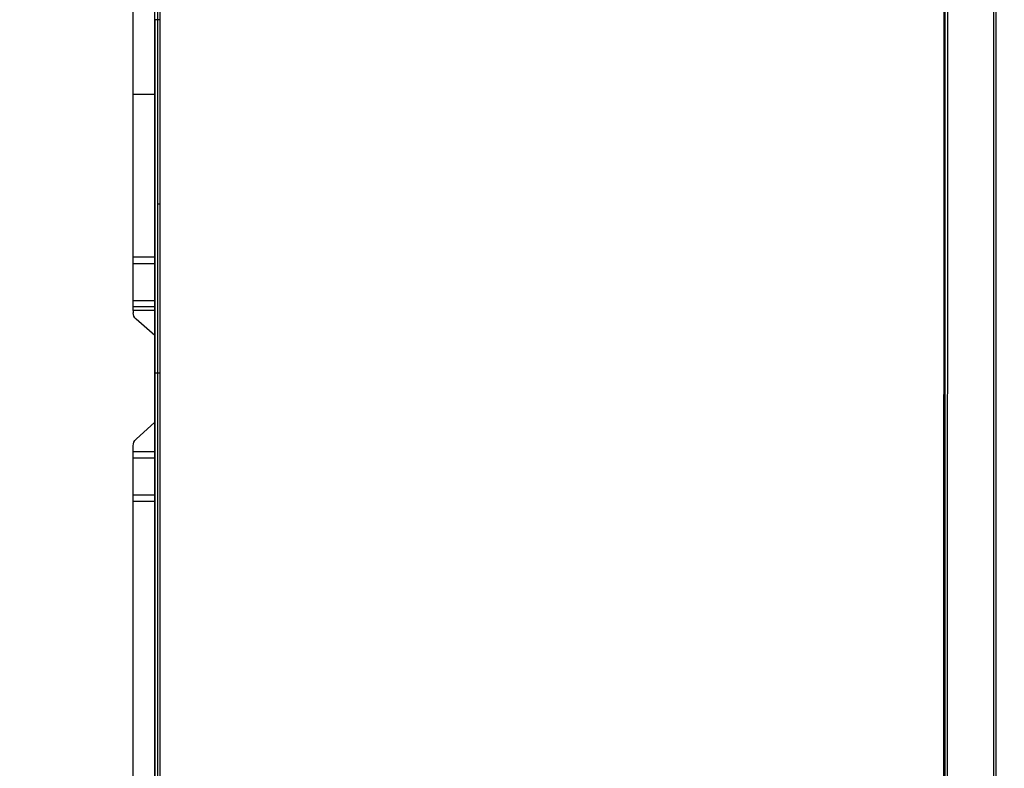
# Model space of a CAD drawing. Header units: millimetres. Extents: x -424979 to 718034, y -72486 to 344972.
# Tile 255 of 256: x 601304 to 601850, y 150752 to 151168. Entities that reach past the tile are written whole.
import ezdxf
from ezdxf.xclip import XClip

# ---------------------------------------------------------------- set-up
doc = ezdxf.new("R2010")
doc.units = ezdxf.units.MM
doc.header["$MEASUREMENT"] = 0
doc.header["$XCLIPFRAME"] = 0
doc.layers.add('IS_KLIM_urządzenia', color=3, linetype='Continuous')
doc.layers.add('Rysunki i obrazki', color=7, linetype='Continuous')
doc.layers.add('SKAN - RZUT_7_0_Nr_pióra__1', color=7, linetype='Continuous', lineweight=13)
picture_1 = doc.add_image_def('image7.tif', size_in_pixel=(14115, 7016))

# ---------------------------------------------------------------- blocks, each defined once
blk = doc.blocks.new('Rysunek_7_7', base_point=(-247133.12, 120862.67))
at = {"layer": 'SKAN - RZUT_7_0_Nr_pióra__1', "color": 7, "lineweight": 13}
image = blk.add_image(picture_1, insert=(-306883.09, 91162.66), size_in_units=(119499.94, 59400.02), dxfattribs=at)
image.set_boundary_path([(-0.5, -0.5), (14114.5, 7015.5)])
blk = doc.blocks.new('G$CFEA986A8')
at = {"layer": 'IS_KLIM_urządzenia', "linetype": 'Continuous'}
for p, q in [((65.49, 201.26), (209.47, 201.26)), ((209.47, 196.29), (209.47, 201.26)), ((209.47, 201.26), (210.97, 201.26)), ((210.97, 201.26), (210.97, 196.29)), ((210.97, 201.26), (219.47, 201.26)), ((219.47, 196.29), (219.47, 201.26)), ((219.47, 201.26), (220.97, 201.26)), ((220.97, 201.26), (220.97, 196.29)), ((220.97, 201.26), (222.34, 201.26)), ((223.82, 200.61), (227.77, 196.29)), ((247.78, 196.29), (251.6, 200.59)), ((253.61, 201.26), (253.09, 201.26)), ((255.91, 201.26), (264.42, 201.26)), ((303.61, 201.26), (507.43, 201.26)), ((239.13, 196.24), (239.13, 196.29)), ((320.84, 196.24), (320.84, 196.29)), ((320.84, 195.58), (320.84, 196.24)), ((239.13, 195.13), (239.13, 195.58)), ((278.23, 195.58), (278.23, 195.13)), ((320.84, 195.13), (320.84, 195.58)), ((46.52, 13.96), (921.55, 13.84)), ((48.58, 13.7), (919.48, 13.58)), ((919.48, 13.06), (48.58, 13.18)), ((58.74, 2.46), (909.33, 2.34)), ((909.33, 1.87), (58.74, 1.98))]:
    blk.add_line(p, q, dxfattribs=at)
at = {"layer": 'IS_KLIM_urządzenia', "linetype": 'Continuous', "extrusion": (0, 0, -1)}
for centre, start, end in [((-222.34, 199.26), 90, 137.5532), ((-253.09, 199.26), 41.5986, 90)]:
    blk.add_arc(centre, 2, start, end, dxfattribs=at)
at = {"layer": 'IS_KLIM_urządzenia', "linetype": 'Continuous'}
for points, degree in [([(253.61, 196.29), (253.61, 197.95), (253.61, 199.6), (253.61, 201.26)], 3), ([(254.48, 196.29), (254.48, 197.95), (254.48, 199.6), (254.48, 201.26)], 3), ([(254.48, 201.26), (254.96, 201.26), (255.43, 201.26), (255.91, 201.26)], 3), ([(255.91, 201.26), (255.91, 199.6), (255.91, 197.95), (255.91, 196.29)], 3), ([(264.42, 196.29), (264.42, 197.95), (264.42, 199.6), (264.42, 201.26)], 3), ([(264.42, 201.26), (264.93, 201.26), (265.45, 201.26), (265.97, 201.26)], 3), ([(265.97, 201.26), (265.97, 196.29)], 1), ([(303.61, 201.26), (303.61, 196.29)], 1), ([(239.13, 196.24), (186.25, 196.24), (133.37, 196.24), (80.5, 196.24)], 3), ([(239.13, 196.29), (266.37, 196.29), (293.61, 196.29), (320.84, 196.29)], 3), ([(320.84, 196.24), (293.61, 196.24), (266.37, 196.24), (239.13, 196.24)], 3), ([(239.13, 195.58), (239.13, 195.8), (239.13, 196.02), (239.13, 196.24)], 3), ([(320.84, 196.29), (322.84, 196.29), (324.84, 196.29), (326.83, 196.29)], 3), ([(80.5, 195.58), (133.37, 195.58), (186.25, 195.58), (239.13, 195.58)], 3), ([(239.13, 195.13), (186.25, 195.13), (133.37, 195.13), (80.5, 195.13)], 3), ([(239.13, 195.58), (252.17, 195.58), (265.2, 195.58), (278.23, 195.58)], 3), ([(278.23, 195.13), (265.2, 195.13), (252.17, 195.13), (239.13, 195.13)], 3), ([(320.84, 195.58), (322.84, 195.58), (324.84, 195.58), (326.83, 195.58)], 3), ([(326.83, 195.13), (324.84, 195.13), (322.84, 195.13), (320.84, 195.13)], 3)]:
    blk.add_open_spline(points, degree=degree, dxfattribs=at)
for points, knots in [([(253.61, 201.26), (253.87, 201.26), (254.14, 201.26), (254.43, 201.26), (254.45, 201.26), (254.48, 201.26)], [0, 0, 0, 0, 0.911049, 0.911049, 1, 1, 1, 1]), ([(265.97, 201.26), (266.02, 201.26), (266.06, 201.26), (270.28, 201.26), (274.45, 201.26), (286.95, 201.26), (295.28, 201.26), (303.61, 201.26)], [0, 0, 0, 0, 0.003771, 0.003771, 0.335869, 0.335869, 1, 1, 1, 1]), ([(80.5, 196.29), (94.71, 196.29), (108.92, 196.29), (161.8, 196.29), (200.47, 196.29), (239.13, 196.29)], [0, 0, 0, 0, 0.268807, 0.268807, 1, 1, 1, 1]), ([(278.23, 195.58), (285.33, 195.58), (292.43, 195.58), (306.64, 195.58), (313.74, 195.58), (320.84, 195.58)], [0, 0, 0, 0, 0.5, 0.5, 1, 1, 1, 1]), ([(320.84, 195.13), (320.51, 195.13), (320.18, 195.13), (318.51, 195.13), (317.18, 195.13), (310.51, 195.13), (305.18, 195.13), (292.64, 195.13), (285.43, 195.13), (278.23, 195.13)], [0, 0, 0, 0, 0.023466, 0.023466, 0.117331, 0.117331, 0.49279, 0.49279, 1, 1, 1, 1])]:
    blk.add_open_spline(points, degree=3, knots=knots, dxfattribs=at)

msp = doc.modelspace()

# ---------------------------------------------------------------- block references
at = {"layer": 'IS_KLIM_urządzenia', "xscale": 2.4, "yscale": 2.4, "zscale": 2.4, "rotation": 89.99999999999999}
msp.add_blockref('G$CFEA986A8', (601850.12, 150397.67), dxfattribs=at)
at = {"layer": 'Rysunki i obrazki', "color": 151, "linetype": 'Continuous', "lineweight": 20, "true_color": 0x80c2ff}
ref = msp.add_blockref('Rysunek_7_7', (578150.82, 164030.11), dxfattribs=at)
XClip(ref).set_block_clipping_path([(-306883.0907464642, 91162.6626359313), (-187383.1463020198, 150562.679302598)])

doc.saveas('drawing.dxf')
